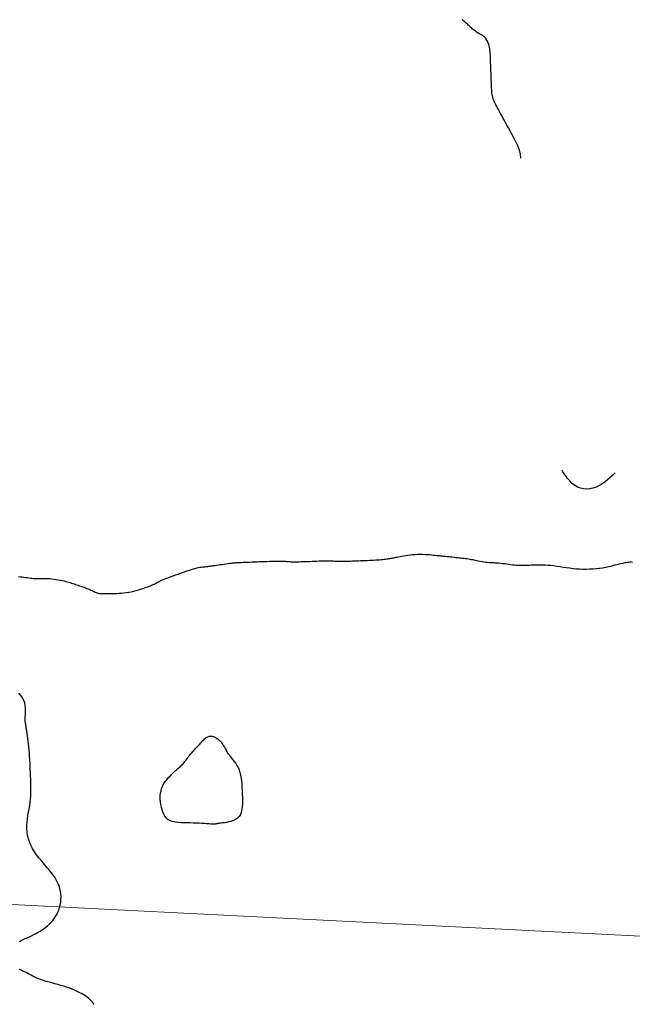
# Model space of a CAD drawing. Header units: millimetres. Extents: x 32690613 to 32693367, y 5343692 to 5344708.
# Tile 69 of 256: x 32692341 to 32692365, y 5343919 to 5343956. Entities that reach past the tile are written whole.
import ezdxf

# ---------------------------------------------------------------- set-up
doc = ezdxf.new("R2010")
doc.units = ezdxf.units.MM
doc.header["$LTSCALE"] = 20
doc.layers.get('0').update_dxf_attribs({"lineweight": 18})
doc.layers.get('Defpoints').update_dxf_attribs({"color": 11, "lineweight": 18})
doc.layers.add('02-DGM_HL_494.00', color=122, linetype='Continuous')

# ---------------------------------------------------------------- blocks, each defined once
blk = doc.blocks.new('A$C78070446')
blk.add_line((4469678.22, 5342449.778), (4469455.556, 5342469.755))

msp = doc.modelspace()

# ---------------------------------------------------------------- linework, layer by layer
at = {"layer": '02-DGM_HL_494.00', "elevation": 494, "flags": 128}
for points in [[(32692360.438, 5343951.058), (32692360.438, 5343951.059), (32692360.438, 5343951.061), (32692360.437, 5343951.065), (32692360.437, 5343951.072), (32692360.437, 5343951.08), (32692360.436, 5343951.092), (32692360.436, 5343951.107), (32692360.435, 5343951.126), (32692360.434, 5343951.149), (32692360.432, 5343951.177), (32692360.427, 5343951.211), (32692360.42, 5343951.252), (32692360.408, 5343951.3), (32692360.391, 5343951.356), (32692360.368, 5343951.421), (32692360.337, 5343951.496), (32692360.299, 5343951.581), (32692360.254, 5343951.675), (32692360.203, 5343951.775), (32692360.148, 5343951.88), (32692360.091, 5343951.988), (32692360.032, 5343952.097), (32692359.974, 5343952.204), (32692359.916, 5343952.308), (32692359.862, 5343952.408), (32692359.81, 5343952.502), (32692359.761, 5343952.591), (32692359.714, 5343952.676), (32692359.671, 5343952.755), (32692359.63, 5343952.829), (32692359.592, 5343952.898), (32692359.557, 5343952.961), (32692359.525, 5343953.02), (32692359.495, 5343953.075), (32692359.469, 5343953.127), (32692359.445, 5343953.176), (32692359.423, 5343953.224), (32692359.404, 5343953.272), (32692359.388, 5343953.321), (32692359.374, 5343953.371), (32692359.363, 5343953.424), (32692359.354, 5343953.479), (32692359.347, 5343953.537), (32692359.341, 5343953.596), (32692359.337, 5343953.656), (32692359.333, 5343953.718), (32692359.331, 5343953.78), (32692359.328, 5343953.842), (32692359.326, 5343953.904), (32692359.323, 5343953.967), (32692359.321, 5343954.029), (32692359.318, 5343954.092), (32692359.316, 5343954.154), (32692359.314, 5343954.217), (32692359.311, 5343954.279), (32692359.309, 5343954.342), (32692359.306, 5343954.404), (32692359.304, 5343954.467), (32692359.301, 5343954.529), (32692359.299, 5343954.591), (32692359.296, 5343954.654), (32692359.294, 5343954.716), (32692359.292, 5343954.779), (32692359.289, 5343954.841), (32692359.287, 5343954.904), (32692359.284, 5343954.966), (32692359.28, 5343955.027), (32692359.276, 5343955.087), (32692359.27, 5343955.146), (32692359.263, 5343955.204), (32692359.254, 5343955.259), (32692359.243, 5343955.312), (32692359.229, 5343955.362), (32692359.213, 5343955.41), (32692359.194, 5343955.455), (32692359.173, 5343955.497), (32692359.149, 5343955.536), (32692359.123, 5343955.573), (32692359.095, 5343955.607), (32692359.063, 5343955.639), (32692359.03, 5343955.667), (32692358.994, 5343955.694), (32692358.957, 5343955.719), (32692358.918, 5343955.743), (32692358.879, 5343955.766), (32692358.839, 5343955.79), (32692358.799, 5343955.814), (32692358.76, 5343955.839), (32692358.722, 5343955.866), (32692358.684, 5343955.894), (32692358.647, 5343955.923), (32692358.611, 5343955.953), (32692358.576, 5343955.984), (32692358.542, 5343956.014), (32692358.508, 5343956.045), (32692358.476, 5343956.075), (32692358.444, 5343956.105), (32692358.413, 5343956.133), (32692358.383, 5343956.161), (32692358.355, 5343956.186), (32692358.33, 5343956.21), (32692358.307, 5343956.231), (32692358.287, 5343956.25), (32692358.27, 5343956.266), (32692358.257, 5343956.278), (32692358.247, 5343956.288), (32692358.239, 5343956.295), (32692358.234, 5343956.3), (32692358.231, 5343956.303), (32692358.229, 5343956.305), (32692358.228, 5343956.306), (32692358.228, 5343956.307)], [(32692364.026, 5343939.134), (32692364.012, 5343939.12), (32692363.974, 5343939.081), (32692363.915, 5343939.023), (32692363.837, 5343938.952), (32692363.745, 5343938.873), (32692363.641, 5343938.792), (32692363.53, 5343938.714), (32692363.413, 5343938.645), (32692363.294, 5343938.589), (32692363.174, 5343938.549), (32692363.055, 5343938.524), (32692362.936, 5343938.515), (32692362.82, 5343938.523), (32692362.706, 5343938.548), (32692362.596, 5343938.591), (32692362.491, 5343938.652), (32692362.392, 5343938.731), (32692362.299, 5343938.822), (32692362.217, 5343938.918), (32692362.145, 5343939.012), (32692362.086, 5343939.097), (32692362.041, 5343939.166), (32692362.013, 5343939.213), (32692362.003, 5343939.23)], [(32692341.383, 5343935.194), (32692341.451, 5343935.189), (32692341.518, 5343935.182), (32692341.583, 5343935.175), (32692341.646, 5343935.167), (32692341.708, 5343935.158), (32692341.769, 5343935.15), (32692341.829, 5343935.142), (32692341.889, 5343935.135), (32692341.95, 5343935.129), (32692342.012, 5343935.125), (32692342.076, 5343935.123), (32692342.141, 5343935.123), (32692342.207, 5343935.123), (32692342.276, 5343935.124), (32692342.346, 5343935.125), (32692342.418, 5343935.124), (32692342.493, 5343935.122), (32692342.569, 5343935.118), (32692342.648, 5343935.111), (32692342.728, 5343935.102), (32692342.808, 5343935.09), (32692342.887, 5343935.077), (32692342.965, 5343935.062), (32692343.039, 5343935.047), (32692343.11, 5343935.031), (32692343.176, 5343935.015), (32692343.236, 5343934.998), (32692343.292, 5343934.983), (32692343.344, 5343934.967), (32692343.393, 5343934.951), (32692343.441, 5343934.935), (32692343.489, 5343934.918), (32692343.537, 5343934.901), (32692343.588, 5343934.884), (32692343.64, 5343934.866), (32692343.695, 5343934.848), (32692343.752, 5343934.829), (32692343.809, 5343934.81), (32692343.867, 5343934.79), (32692343.923, 5343934.77), (32692343.978, 5343934.749), (32692344.031, 5343934.728), (32692344.081, 5343934.707), (32692344.128, 5343934.685), (32692344.172, 5343934.665), (32692344.214, 5343934.645), (32692344.253, 5343934.626), (32692344.29, 5343934.609), (32692344.324, 5343934.594), (32692344.357, 5343934.581), (32692344.388, 5343934.571), (32692344.417, 5343934.564), (32692344.445, 5343934.559), (32692344.471, 5343934.555), (32692344.497, 5343934.553), (32692344.522, 5343934.552), (32692344.547, 5343934.552), (32692344.571, 5343934.552), (32692344.596, 5343934.553), (32692344.622, 5343934.554), (32692344.651, 5343934.554), (32692344.683, 5343934.555), (32692344.719, 5343934.556), (32692344.762, 5343934.557), (32692344.812, 5343934.557), (32692344.87, 5343934.558), (32692344.937, 5343934.558), (32692345.012, 5343934.559), (32692345.094, 5343934.561), (32692345.181, 5343934.564), (32692345.273, 5343934.57), (32692345.368, 5343934.578), (32692345.464, 5343934.588), (32692345.56, 5343934.603), (32692345.656, 5343934.621), (32692345.75, 5343934.642), (32692345.841, 5343934.666), (32692345.929, 5343934.691), (32692346.013, 5343934.718), (32692346.091, 5343934.744), (32692346.163, 5343934.769), (32692346.229, 5343934.792), (32692346.287, 5343934.813), (32692346.338, 5343934.832), (32692346.383, 5343934.849), (32692346.423, 5343934.865), (32692346.459, 5343934.88), (32692346.492, 5343934.895), (32692346.523, 5343934.909), (32692346.552, 5343934.924), (32692346.581, 5343934.939), (32692346.611, 5343934.956), (32692346.642, 5343934.973), (32692346.677, 5343934.991), (32692346.715, 5343935.011), (32692346.759, 5343935.033), (32692346.809, 5343935.056), (32692346.866, 5343935.081), (32692346.932, 5343935.108), (32692347.005, 5343935.136), (32692347.083, 5343935.166), (32692347.167, 5343935.196), (32692347.254, 5343935.228), (32692347.344, 5343935.26), (32692347.434, 5343935.291), (32692347.524, 5343935.323), (32692347.612, 5343935.354), (32692347.698, 5343935.384), (32692347.781, 5343935.412), (32692347.862, 5343935.439), (32692347.939, 5343935.464), (32692348.012, 5343935.487), (32692348.081, 5343935.507), (32692348.146, 5343935.524), (32692348.205, 5343935.538), (32692348.26, 5343935.548), (32692348.311, 5343935.557), (32692348.359, 5343935.563), (32692348.404, 5343935.568), (32692348.447, 5343935.572), (32692348.488, 5343935.575), (32692348.527, 5343935.579), (32692348.567, 5343935.583), (32692348.606, 5343935.587), (32692348.647, 5343935.592), (32692348.69, 5343935.598), (32692348.736, 5343935.604), (32692348.785, 5343935.611), (32692348.839, 5343935.619), (32692348.898, 5343935.628), (32692348.963, 5343935.638), (32692349.032, 5343935.649), (32692349.105, 5343935.659), (32692349.178, 5343935.67), (32692349.251, 5343935.681), (32692349.322, 5343935.691), (32692349.388, 5343935.7), (32692349.449, 5343935.707), (32692349.503, 5343935.714), (32692349.552, 5343935.719), (32692349.597, 5343935.723), (32692349.641, 5343935.726), (32692349.685, 5343935.729), (32692349.732, 5343935.731), (32692349.784, 5343935.733), (32692349.843, 5343935.736), (32692349.909, 5343935.738), (32692349.983, 5343935.741), (32692350.064, 5343935.744), (32692350.15, 5343935.748), (32692350.241, 5343935.751), (32692350.334, 5343935.755), (32692350.43, 5343935.759), (32692350.527, 5343935.762), (32692350.624, 5343935.766), (32692350.72, 5343935.77), (32692350.814, 5343935.773), (32692350.904, 5343935.777), (32692350.991, 5343935.779), (32692351.071, 5343935.782), (32692351.145, 5343935.783), (32692351.212, 5343935.785), (32692351.271, 5343935.785), (32692351.321, 5343935.785), (32692351.366, 5343935.784), (32692351.406, 5343935.782), (32692351.442, 5343935.78), (32692351.475, 5343935.778), (32692351.507, 5343935.775), (32692351.538, 5343935.773), (32692351.571, 5343935.77), (32692351.605, 5343935.767), (32692351.642, 5343935.765), (32692351.681, 5343935.762), (32692351.725, 5343935.76), (32692351.773, 5343935.759), (32692351.826, 5343935.758), (32692351.886, 5343935.758), (32692351.951, 5343935.759), (32692352.023, 5343935.76), (32692352.1, 5343935.762), (32692352.18, 5343935.764), (32692352.264, 5343935.767), (32692352.351, 5343935.77), (32692352.439, 5343935.774), (32692352.528, 5343935.777), (32692352.617, 5343935.781), (32692352.706, 5343935.784), (32692352.792, 5343935.787), (32692352.876, 5343935.79), (32692352.957, 5343935.792), (32692353.034, 5343935.793), (32692353.105, 5343935.794), (32692353.171, 5343935.794), (32692353.23, 5343935.793), (32692353.284, 5343935.791), (32692353.333, 5343935.789), (32692353.378, 5343935.786), (32692353.42, 5343935.784), (32692353.46, 5343935.781), (32692353.498, 5343935.779), (32692353.537, 5343935.777), (32692353.576, 5343935.776), (32692353.617, 5343935.775), (32692353.659, 5343935.776), (32692353.704, 5343935.776), (32692353.751, 5343935.778), (32692353.803, 5343935.779), (32692353.858, 5343935.781), (32692353.918, 5343935.784), (32692353.983, 5343935.786), (32692354.052, 5343935.789), (32692354.126, 5343935.792), (32692354.202, 5343935.795), (32692354.282, 5343935.798), (32692354.363, 5343935.801), (32692354.445, 5343935.804), (32692354.529, 5343935.808), (32692354.612, 5343935.811), (32692354.694, 5343935.814), (32692354.775, 5343935.818), (32692354.855, 5343935.821), (32692354.931, 5343935.825), (32692355.005, 5343935.83), (32692355.074, 5343935.834), (32692355.139, 5343935.839), (32692355.199, 5343935.845), (32692355.254, 5343935.851), (32692355.305, 5343935.858), (32692355.352, 5343935.864), (32692355.395, 5343935.871), (32692355.436, 5343935.878), (32692355.475, 5343935.885), (32692355.512, 5343935.892), (32692355.548, 5343935.898), (32692355.584, 5343935.905), (32692355.62, 5343935.911), (32692355.659, 5343935.918), (32692355.701, 5343935.926), (32692355.747, 5343935.935), (32692355.799, 5343935.944), (32692355.857, 5343935.955), (32692355.923, 5343935.967), (32692355.996, 5343935.98), (32692356.074, 5343935.993), (32692356.158, 5343936.005), (32692356.245, 5343936.017), (32692356.335, 5343936.027), (32692356.428, 5343936.035), (32692356.521, 5343936.04), (32692356.615, 5343936.042), (32692356.707, 5343936.042), (32692356.798, 5343936.039), (32692356.886, 5343936.034), (32692356.97, 5343936.028), (32692357.05, 5343936.021), (32692357.123, 5343936.014), (32692357.19, 5343936.007), (32692357.249, 5343936.001), (32692357.302, 5343935.995), (32692357.35, 5343935.99), (32692357.396, 5343935.986), (32692357.441, 5343935.981), (32692357.487, 5343935.976), (32692357.535, 5343935.971), (32692357.587, 5343935.966), (32692357.645, 5343935.96), (32692357.707, 5343935.953), (32692357.773, 5343935.947), (32692357.841, 5343935.94), (32692357.91, 5343935.932), (32692357.979, 5343935.925), (32692358.046, 5343935.918), (32692358.111, 5343935.912), (32692358.172, 5343935.905), (32692358.23, 5343935.899), (32692358.286, 5343935.893), (32692358.34, 5343935.886), (32692358.395, 5343935.879), (32692358.451, 5343935.871), (32692358.508, 5343935.861), (32692358.568, 5343935.85), (32692358.631, 5343935.838), (32692358.696, 5343935.824), (32692358.764, 5343935.81), (32692358.833, 5343935.796), (32692358.902, 5343935.782), (32692358.97, 5343935.769), (32692359.037, 5343935.757), (32692359.101, 5343935.748), (32692359.163, 5343935.741), (32692359.222, 5343935.736), (32692359.28, 5343935.732), (32692359.338, 5343935.729), (32692359.398, 5343935.726), (32692359.46, 5343935.723), (32692359.525, 5343935.719), (32692359.594, 5343935.714), (32692359.669, 5343935.706), (32692359.748, 5343935.697), (32692359.828, 5343935.687), (32692359.91, 5343935.676), (32692359.99, 5343935.665), (32692360.067, 5343935.655), (32692360.14, 5343935.645), (32692360.206, 5343935.637), (32692360.265, 5343935.631), (32692360.317, 5343935.627), (32692360.364, 5343935.625), (32692360.405, 5343935.623), (32692360.442, 5343935.623), (32692360.477, 5343935.623), (32692360.509, 5343935.624), (32692360.54, 5343935.625), (32692360.572, 5343935.627), (32692360.604, 5343935.628), (32692360.638, 5343935.629), (32692360.676, 5343935.631), (32692360.717, 5343935.632), (32692360.763, 5343935.634), (32692360.815, 5343935.636), (32692360.873, 5343935.638), (32692360.94, 5343935.641), (32692361.013, 5343935.643), (32692361.094, 5343935.645), (32692361.181, 5343935.645), (32692361.273, 5343935.644), (32692361.372, 5343935.64), (32692361.475, 5343935.634), (32692361.583, 5343935.625), (32692361.695, 5343935.611), (32692361.81, 5343935.596), (32692361.928, 5343935.578), (32692362.049, 5343935.559), (32692362.172, 5343935.541), (32692362.296, 5343935.523), (32692362.421, 5343935.508), (32692362.547, 5343935.495), (32692362.672, 5343935.487), (32692362.798, 5343935.482), (32692362.923, 5343935.481), (32692363.048, 5343935.484), (32692363.173, 5343935.491), (32692363.297, 5343935.501), (32692363.422, 5343935.516), (32692363.546, 5343935.534), (32692363.67, 5343935.557), (32692363.792, 5343935.582), (32692363.911, 5343935.608), (32692364.026, 5343935.636), (32692364.134, 5343935.662), (32692364.234, 5343935.687), (32692364.326, 5343935.709), (32692364.406, 5343935.726), (32692364.475, 5343935.739), (32692364.534, 5343935.747), (32692364.586, 5343935.751), (32692364.634, 5343935.751), (32692364.681, 5343935.747)], [(32692341.416, 5343921.368), (32692341.481, 5343921.402), (32692341.552, 5343921.436), (32692341.629, 5343921.471), (32692341.709, 5343921.508), (32692341.793, 5343921.545), (32692341.878, 5343921.584), (32692341.962, 5343921.625), (32692342.046, 5343921.668), (32692342.128, 5343921.713), (32692342.207, 5343921.76), (32692342.283, 5343921.81), (32692342.356, 5343921.862), (32692342.427, 5343921.917), (32692342.495, 5343921.975), (32692342.56, 5343922.036), (32692342.621, 5343922.099), (32692342.68, 5343922.165), (32692342.734, 5343922.235), (32692342.785, 5343922.309), (32692342.831, 5343922.386), (32692342.872, 5343922.469), (32692342.908, 5343922.556), (32692342.939, 5343922.648), (32692342.963, 5343922.746), (32692342.981, 5343922.85), (32692342.991, 5343922.959), (32692342.992, 5343923.072), (32692342.983, 5343923.189), (32692342.964, 5343923.308), (32692342.932, 5343923.43), (32692342.886, 5343923.552), (32692342.827, 5343923.675), (32692342.752, 5343923.797), (32692342.665, 5343923.919), (32692342.569, 5343924.04), (32692342.467, 5343924.161), (32692342.363, 5343924.282), (32692342.259, 5343924.403), (32692342.159, 5343924.524), (32692342.066, 5343924.646), (32692341.983, 5343924.768), (32692341.91, 5343924.89), (32692341.848, 5343925.013), (32692341.797, 5343925.136), (32692341.755, 5343925.259), (32692341.724, 5343925.383), (32692341.704, 5343925.507), (32692341.694, 5343925.632), (32692341.694, 5343925.757), (32692341.702, 5343925.883), (32692341.717, 5343926.008), (32692341.737, 5343926.134), (32692341.759, 5343926.26), (32692341.782, 5343926.386), (32692341.803, 5343926.512), (32692341.821, 5343926.638), (32692341.835, 5343926.763), (32692341.844, 5343926.889), (32692341.849, 5343927.014), (32692341.85, 5343927.139), (32692341.85, 5343927.264), (32692341.847, 5343927.389), (32692341.843, 5343927.514), (32692341.838, 5343927.639), (32692341.833, 5343927.764), (32692341.828, 5343927.889), (32692341.822, 5343928.013), (32692341.816, 5343928.137), (32692341.81, 5343928.26), (32692341.802, 5343928.381), (32692341.793, 5343928.502), (32692341.783, 5343928.621), (32692341.771, 5343928.739), (32692341.759, 5343928.853), (32692341.745, 5343928.963), (32692341.732, 5343929.067), (32692341.718, 5343929.165), (32692341.706, 5343929.254), (32692341.694, 5343929.333), (32692341.684, 5343929.401), (32692341.675, 5343929.457), (32692341.668, 5343929.503), (32692341.663, 5343929.539), (32692341.658, 5343929.568), (32692341.654, 5343929.591), (32692341.651, 5343929.609), (32692341.648, 5343929.625), (32692341.645, 5343929.64), (32692341.642, 5343929.656), (32692341.638, 5343929.674), (32692341.635, 5343929.694), (32692341.633, 5343929.72), (32692341.631, 5343929.751), (32692341.631, 5343929.79), (32692341.632, 5343929.838), (32692341.636, 5343929.895), (32692341.641, 5343929.963), (32692341.646, 5343930.04), (32692341.648, 5343930.125), (32692341.645, 5343930.216), (32692341.635, 5343930.31), (32692341.614, 5343930.407), (32692341.58, 5343930.503), (32692341.532, 5343930.598), (32692341.466, 5343930.689), (32692341.387, 5343930.776)], [(32692344.253, 5343918.972), (32692344.223, 5343919.017), (32692344.19, 5343919.06), (32692344.154, 5343919.101), (32692344.117, 5343919.14), (32692344.078, 5343919.178), (32692344.036, 5343919.214), (32692343.991, 5343919.249), (32692343.943, 5343919.283), (32692343.891, 5343919.317), (32692343.834, 5343919.352), (32692343.773, 5343919.386), (32692343.706, 5343919.422), (32692343.634, 5343919.458), (32692343.557, 5343919.494), (32692343.475, 5343919.53), (32692343.388, 5343919.566), (32692343.295, 5343919.601), (32692343.197, 5343919.635), (32692343.094, 5343919.668), (32692342.987, 5343919.7), (32692342.875, 5343919.731), (32692342.763, 5343919.76), (32692342.65, 5343919.79), (32692342.539, 5343919.819), (32692342.432, 5343919.849), (32692342.33, 5343919.879), (32692342.235, 5343919.911), (32692342.149, 5343919.944), (32692342.07, 5343919.978), (32692341.997, 5343920.012), (32692341.929, 5343920.047), (32692341.864, 5343920.082), (32692341.802, 5343920.117), (32692341.739, 5343920.151), (32692341.676, 5343920.183), (32692341.612, 5343920.214), (32692341.546, 5343920.244), (32692341.48, 5343920.271), (32692341.415, 5343920.297)]]:
    msp.add_lwpolyline(points, dxfattribs=at)
msp.add_lwpolyline([(32692348.254, 5343928.849), (32692348.297, 5343928.896), (32692348.337, 5343928.938), (32692348.374, 5343928.977), (32692348.409, 5343929.011), (32692348.442, 5343929.042), (32692348.474, 5343929.069), (32692348.505, 5343929.091), (32692348.536, 5343929.11), (32692348.566, 5343929.125), (32692348.597, 5343929.136), (32692348.629, 5343929.143), (32692348.661, 5343929.146), (32692348.694, 5343929.146), (32692348.728, 5343929.141), (32692348.763, 5343929.133), (32692348.799, 5343929.12), (32692348.837, 5343929.104), (32692348.876, 5343929.084), (32692348.915, 5343929.06), (32692348.954, 5343929.033), (32692348.992, 5343929.001), (32692349.03, 5343928.965), (32692349.066, 5343928.926), (32692349.1, 5343928.882), (32692349.132, 5343928.834), (32692349.163, 5343928.783), (32692349.193, 5343928.73), (32692349.223, 5343928.673), (32692349.255, 5343928.615), (32692349.289, 5343928.555), (32692349.326, 5343928.495), (32692349.368, 5343928.434), (32692349.415, 5343928.373), (32692349.465, 5343928.311), (32692349.517, 5343928.248), (32692349.569, 5343928.181), (32692349.62, 5343928.111), (32692349.669, 5343928.035), (32692349.713, 5343927.954), (32692349.752, 5343927.865), (32692349.783, 5343927.769), (32692349.808, 5343927.665), (32692349.827, 5343927.556), (32692349.841, 5343927.441), (32692349.852, 5343927.322), (32692349.86, 5343927.201), (32692349.866, 5343927.077), (32692349.871, 5343926.952), (32692349.875, 5343926.828), (32692349.878, 5343926.705), (32692349.877, 5343926.585), (32692349.87, 5343926.471), (32692349.856, 5343926.364), (32692349.833, 5343926.265), (32692349.798, 5343926.177), (32692349.75, 5343926.101), (32692349.688, 5343926.038), (32692349.615, 5343925.987), (32692349.533, 5343925.948), (32692349.448, 5343925.917), (32692349.361, 5343925.895), (32692349.277, 5343925.878), (32692349.199, 5343925.866), (32692349.131, 5343925.857), (32692349.075, 5343925.851), (32692349.03, 5343925.845), (32692348.996, 5343925.841), (32692348.969, 5343925.837), (32692348.949, 5343925.834), (32692348.933, 5343925.832), (32692348.92, 5343925.829), (32692348.908, 5343925.827), (32692348.896, 5343925.824), (32692348.882, 5343925.821), (32692348.864, 5343925.819), (32692348.842, 5343925.816), (32692348.813, 5343925.815), (32692348.776, 5343925.814), (32692348.73, 5343925.815), (32692348.673, 5343925.817), (32692348.605, 5343925.82), (32692348.525, 5343925.825), (32692348.436, 5343925.831), (32692348.339, 5343925.837), (32692348.235, 5343925.843), (32692348.125, 5343925.848), (32692348.011, 5343925.853), (32692347.894, 5343925.856), (32692347.775, 5343925.858), (32692347.656, 5343925.859), (32692347.54, 5343925.864), (32692347.427, 5343925.872), (32692347.32, 5343925.887), (32692347.221, 5343925.909), (32692347.131, 5343925.942), (32692347.052, 5343925.987), (32692346.986, 5343926.046), (32692346.932, 5343926.115), (32692346.888, 5343926.192), (32692346.853, 5343926.274), (32692346.826, 5343926.357), (32692346.806, 5343926.438), (32692346.79, 5343926.514), (32692346.779, 5343926.581), (32692346.77, 5343926.638), (32692346.763, 5343926.684), (32692346.758, 5343926.722), (32692346.754, 5343926.752), (32692346.752, 5343926.776), (32692346.751, 5343926.796), (32692346.75, 5343926.813), (32692346.751, 5343926.828), (32692346.751, 5343926.843), (32692346.752, 5343926.858), (32692346.753, 5343926.874), (32692346.755, 5343926.892), (32692346.758, 5343926.911), (32692346.761, 5343926.934), (32692346.766, 5343926.959), (32692346.772, 5343926.989), (32692346.779, 5343927.022), (32692346.788, 5343927.06), (32692346.798, 5343927.099), (32692346.81, 5343927.141), (32692346.824, 5343927.184), (32692346.84, 5343927.228), (32692346.858, 5343927.271), (32692346.878, 5343927.313), (32692346.9, 5343927.352), (32692346.924, 5343927.39), (32692346.949, 5343927.427), (32692346.977, 5343927.462), (32692347.005, 5343927.496), (32692347.034, 5343927.529), (32692347.064, 5343927.562), (32692347.094, 5343927.594), (32692347.124, 5343927.627), (32692347.154, 5343927.659), (32692347.184, 5343927.691), (32692347.215, 5343927.723), (32692347.246, 5343927.755), (32692347.277, 5343927.786), (32692347.309, 5343927.816), (32692347.342, 5343927.846), (32692347.376, 5343927.875), (32692347.41, 5343927.904), (32692347.444, 5343927.932), (32692347.479, 5343927.961), (32692347.512, 5343927.99), (32692347.545, 5343928.019), (32692347.578, 5343928.05), (32692347.608, 5343928.081), (32692347.638, 5343928.115), (32692347.666, 5343928.15), (32692347.694, 5343928.187), (32692347.724, 5343928.226), (32692347.754, 5343928.267), (32692347.787, 5343928.311), (32692347.823, 5343928.358), (32692347.862, 5343928.408), (32692347.906, 5343928.462), (32692347.954, 5343928.517), (32692348.004, 5343928.574), (32692348.055, 5343928.632), (32692348.107, 5343928.689), (32692348.158, 5343928.745), (32692348.207, 5343928.798)], close=True, dxfattribs=at)

# ---------------------------------------------------------------- block references
at = {"layer": 'Defpoints', "rotation": 2.237485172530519}
msp.add_blockref('A$C78070446', (28434719.524, -168960.664), dxfattribs=at)

doc.saveas('drawing.dxf')
